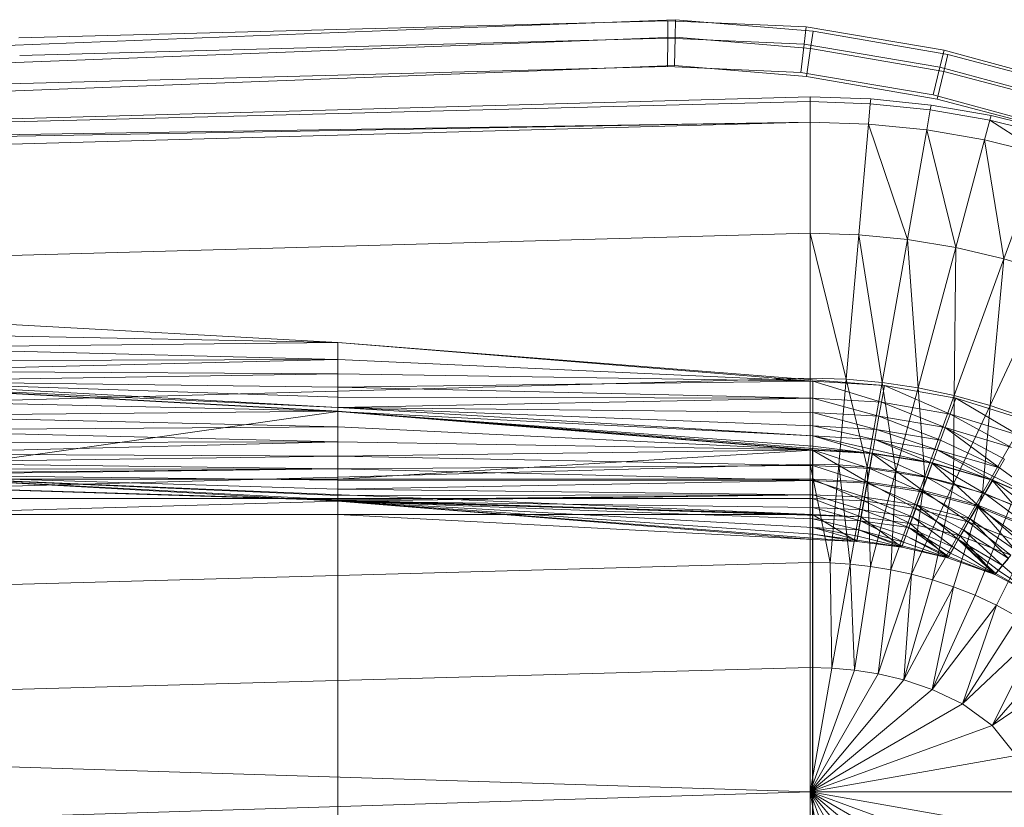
# Model space of a CAD drawing. Header units: metres. Extents: x 391.1 to 427.5, y 12.7 to 28.4.
# Tile 215 of 222: x 412.967 to 413.205, y 22.992 to 23.182. Entities that reach past the tile are written whole.
import ezdxf

# ---------------------------------------------------------------- set-up
doc = ezdxf.new("R2010")
doc.units = ezdxf.units.M
doc.layers.add('A-DETL-____-MBND', color=7, linetype='Continuous', lineweight=18)

# ---------------------------------------------------------------- blocks, each defined once
blk = doc.blocks.new('Family - Inodor PS-1-153609-01_ENLLUMENAT_PS1')
at = {"layer": 'A-DETL-____-MBND', "color": 253, "true_color": 0xaaaaaa}
for p, q in [((0.47654, 0.3894), (0.31954, 0.38526)), ((0.47654, 0.3894), (0.31954, 0.38526)), ((0.41325, 0.38718), (0.47842, 0.38966)), ((0.41325, 0.38718), (0.47842, 0.38966)), ((0.47654, 0.3894), (0.4765, 0.38517)), ((0.4765, 0.38517), (0.47654, 0.3894)), ((0.51003, 0.38794), (0.47654, 0.3894)), ((0.51003, 0.38794), (0.47654, 0.3894)), ((0.47842, 0.38966), (0.47831, 0.38543)), ((0.47831, 0.38543), (0.47842, 0.38966)), ((0.47842, 0.38966), (0.51167, 0.38688)), ((0.47842, 0.38966), (0.51167, 0.38688)), ((0.28674, 0.38227), (0.41325, 0.38718)), ((0.28674, 0.38227), (0.41325, 0.38718)), ((0.51003, 0.38794), (0.50954, 0.38373)), ((0.50954, 0.38373), (0.51003, 0.38794)), ((0.54336, 0.38232), (0.51003, 0.38794)), ((0.54336, 0.38232), (0.51003, 0.38794)), ((0.51167, 0.38688), (0.51107, 0.38269)), ((0.51107, 0.38269), (0.51167, 0.38688)), ((0.51167, 0.38688), (0.5443, 0.38126)), ((0.51167, 0.38688), (0.5443, 0.38126)), ((0.4765, 0.38517), (0.31971, 0.38104)), ((0.4765, 0.38517), (0.31971, 0.38104)), ((0.41343, 0.38296), (0.47831, 0.38543)), ((0.41343, 0.38296), (0.47831, 0.38543)), ((0.4765, 0.38517), (0.47644, 0.37833)), ((0.47644, 0.37833), (0.4765, 0.38517)), ((0.50954, 0.38373), (0.4765, 0.38517)), ((0.50954, 0.38373), (0.4765, 0.38517)), ((0.47831, 0.38543), (0.47814, 0.37858)), ((0.47814, 0.37858), (0.47831, 0.38543)), ((0.47831, 0.38543), (0.51107, 0.38269)), ((0.47831, 0.38543), (0.51107, 0.38269)), ((0.50954, 0.38373), (0.50874, 0.37692)), ((0.50874, 0.37692), (0.50954, 0.38373)), ((0.54235, 0.3782), (0.50954, 0.38373)), ((0.54235, 0.3782), (0.50954, 0.38373)), ((0.28693, 0.37805), (0.41343, 0.38296)), ((0.28693, 0.37805), (0.41343, 0.38296)), ((0.51107, 0.38269), (0.51011, 0.3759)), ((0.51011, 0.3759), (0.51107, 0.38269)), ((0.51107, 0.38269), (0.5433, 0.37714)), ((0.51107, 0.38269), (0.5433, 0.37714)), ((0.54336, 0.38232), (0.54235, 0.3782)), ((0.54235, 0.3782), (0.54336, 0.38232)), ((0.5443, 0.38126), (0.5433, 0.37714)), ((0.5433, 0.37714), (0.5443, 0.38126)), ((0.57561, 0.37352), (0.54336, 0.38232)), ((0.57561, 0.37352), (0.54336, 0.38232)), ((0.5443, 0.38126), (0.57625, 0.37282)), ((0.5443, 0.38126), (0.57625, 0.37282)), ((0.47644, 0.37833), (0.31998, 0.3742)), ((0.47644, 0.37833), (0.31998, 0.3742)), ((0.47814, 0.37858), (0.41372, 0.37612)), ((0.41372, 0.37612), (0.47814, 0.37858)), ((0.47814, 0.37858), (0.41372, 0.37612)), ((0.47814, 0.37858), (0.41372, 0.37612)), ((0.50874, 0.37692), (0.47644, 0.37833)), ((0.50874, 0.37692), (0.47644, 0.37833)), ((0.51011, 0.3759), (0.47814, 0.37858)), ((0.47814, 0.37858), (0.51011, 0.3759)), ((0.51011, 0.3759), (0.47814, 0.37858)), ((0.51011, 0.3759), (0.47814, 0.37858)), ((0.54073, 0.37152), (0.50874, 0.37692)), ((0.54073, 0.37152), (0.50874, 0.37692)), ((0.54235, 0.3782), (0.54073, 0.37152)), ((0.54073, 0.37152), (0.54235, 0.3782)), ((0.5433, 0.37714), (0.54169, 0.37046)), ((0.54169, 0.37046), (0.5433, 0.37714)), ((0.57421, 0.36951), (0.54235, 0.3782)), ((0.57421, 0.36951), (0.54235, 0.3782)), ((0.5433, 0.37714), (0.57486, 0.3688)), ((0.5433, 0.37714), (0.57486, 0.3688)), ((0.31998, 0.3742), (0.00056, 0.36709)), ((0.31998, 0.3742), (0.00056, 0.36709)), ((0.41372, 0.37612), (0.28722, 0.37121)), ((0.28722, 0.37121), (0.41372, 0.37612)), ((0.41372, 0.37612), (0.28722, 0.37121)), ((0.41372, 0.37612), (0.28722, 0.37121)), ((0.54169, 0.37046), (0.51011, 0.3759)), ((0.51011, 0.3759), (0.54169, 0.37046)), ((0.54169, 0.37046), (0.51011, 0.3759)), ((0.54169, 0.37046), (0.51011, 0.3759)), ((0.00127, 0.35697), (0.51095, 0.37104)), ((0.00127, 0.35697), (0.51095, 0.36986)), ((0.51095, 0.37104), (0.51095, 0.36986)), ((0.51095, 0.37104), (0.52561, 0.37054)), ((0.51095, 0.36986), (0.51095, 0.36491)), ((0.51095, 0.36986), (0.52551, 0.36936)), ((0.52508, 0.36443), (0.52551, 0.36936)), ((0.52551, 0.36936), (0.52561, 0.37054)), ((0.52551, 0.36936), (0.54002, 0.36787)), ((0.52561, 0.37054), (0.54023, 0.36904)), ((0.57194, 0.36301), (0.54073, 0.37152)), ((0.57194, 0.36301), (0.54073, 0.37152)), ((0.57262, 0.3623), (0.54169, 0.37046)), ((0.54169, 0.37046), (0.57262, 0.3623)), ((0.57262, 0.3623), (0.54169, 0.37046)), ((0.57262, 0.3623), (0.54169, 0.37046)), ((0.53917, 0.363), (0.54002, 0.36787)), ((0.54002, 0.36787), (0.54023, 0.36904)), ((0.54002, 0.36787), (0.55446, 0.36537)), ((0.54023, 0.36904), (0.55477, 0.36651)), ((0.00127, 0.35083), (0.51095, 0.36491)), ((0.00127, 0.35578), (0.51095, 0.36491)), ((0.00127, 0.35697), (0.51095, 0.36491)), ((0.51095, 0.33803), (0.51095, 0.36491)), ((0.51095, 0.36491), (0.52508, 0.36443)), ((0.55318, 0.36059), (0.55446, 0.36537)), ((0.55446, 0.36537), (0.55477, 0.36651)), ((0.55446, 0.36537), (0.56708, 0.35719)), ((0.55446, 0.36537), (0.56877, 0.36184)), ((0.55477, 0.36651), (0.56917, 0.36296)), ((0.52273, 0.33765), (0.52508, 0.36443)), ((0.52508, 0.36443), (0.53449, 0.3365)), ((0.52508, 0.36443), (0.53917, 0.363)), ((0.53449, 0.3365), (0.53917, 0.363)), ((0.53917, 0.363), (0.54621, 0.33458)), ((0.53917, 0.363), (0.55318, 0.36059)), ((0.54621, 0.33458), (0.55318, 0.36059)), ((0.55318, 0.36059), (0.55786, 0.33187)), ((0.55318, 0.36059), (0.56708, 0.35719)), ((0.55786, 0.33187), (0.56708, 0.35719)), ((0.00127, 0.32395), (0.51095, 0.33803)), ((0.51095, 0.33803), (0.51968, 0.30274)), ((0.51095, 0.30299), (0.51095, 0.33803)), ((0.51095, 0.33803), (0.52273, 0.33765)), ((0.51968, 0.30274), (0.52273, 0.33765)), ((0.52273, 0.33765), (0.5284, 0.30196)), ((0.52273, 0.33765), (0.53449, 0.3365)), ((0.5284, 0.30196), (0.53449, 0.3365)), ((0.53449, 0.3365), (0.53712, 0.30067)), ((0.53449, 0.3365), (0.54621, 0.33458)), ((0.53712, 0.30067), (0.54621, 0.33458)), ((0.54621, 0.33458), (0.54583, 0.29882)), ((0.54621, 0.33458), (0.55786, 0.33187)), ((0.54583, 0.29882), (0.55786, 0.33187)), ((0.55786, 0.33187), (0.55451, 0.29641)), ((0.55786, 0.33187), (0.5694, 0.32833)), ((0.55451, 0.29641), (0.5694, 0.32833)), ((0.39671, 0.3116), (0.28181, 0.31794)), ((0.28181, 0.31384), (0.39671, 0.3116)), ((0.39671, 0.3116), (0.28181, 0.31384)), ((0.28181, 0.31043), (0.39671, 0.3116)), ((0.28181, 0.31043), (0.39671, 0.3116)), ((0.28181, 0.31043), (0.3967, 0.3075)), ((0.3967, 0.3075), (0.28181, 0.31043)), ((0.3967, 0.3075), (0.39671, 0.3116)), ((0.3967, 0.3075), (0.39671, 0.3116)), ((0.52893, 0.30124), (0.39671, 0.3116)), ((0.5116, 0.30225), (0.39671, 0.3116)), ((0.5116, 0.30225), (0.39671, 0.3116)), ((0.28181, 0.30471), (0.3967, 0.3075)), ((0.28181, 0.30471), (0.3967, 0.3075)), ((0.28181, 0.30715), (0.3967, 0.3075)), ((0.28181, 0.30715), (0.3967, 0.3075)), ((0.5116, 0.30225), (0.3967, 0.3075)), ((0.3967, 0.30408), (0.3967, 0.3075)), ((0.5116, 0.30225), (0.3967, 0.3075)), ((0.3967, 0.30408), (0.3967, 0.3075)), ((0.00127, 0.28891), (0.51095, 0.30299)), ((0.28181, 0.30471), (0.3967, 0.30408)), ((0.3967, 0.30408), (0.28181, 0.30471)), ((0.28181, 0.30226), (0.3967, 0.30408)), ((0.28181, 0.30226), (0.3967, 0.30408)), ((0.3967, 0.3008), (0.3967, 0.30408)), ((0.3967, 0.30408), (0.5116, 0.30225)), ((0.3967, 0.3008), (0.3967, 0.30408)), ((0.5116, 0.30225), (0.3967, 0.30408)), ((0.51095, 0.28224), (0.51095, 0.30299)), ((0.51095, 0.30299), (0.51968, 0.30274)), ((0.51787, 0.28205), (0.51968, 0.30274)), ((0.51968, 0.30274), (0.52479, 0.28149)), ((0.51968, 0.30274), (0.5284, 0.30196)), ((0.28175, 0.30126), (0.39665, 0.29491)), ((0.39665, 0.29491), (0.28175, 0.30126)), ((0.28175, 0.30126), (0.3967, 0.29591)), ((0.3967, 0.29591), (0.28175, 0.30126)), ((0.39665, 0.29501), (0.28176, 0.30135)), ((0.3967, 0.29591), (0.28181, 0.30226)), ((0.28181, 0.30226), (0.3967, 0.29837)), ((0.3967, 0.29591), (0.28181, 0.30226)), ((0.3967, 0.29837), (0.28181, 0.30226)), ((0.28181, 0.30226), (0.3967, 0.3008)), ((0.3967, 0.3008), (0.28181, 0.30226)), ((0.3967, 0.3008), (0.5116, 0.30225)), ((0.3967, 0.3008), (0.5116, 0.30225)), ((0.5116, 0.29816), (0.3967, 0.3008)), ((0.3967, 0.29837), (0.3967, 0.3008)), ((0.5116, 0.29816), (0.3967, 0.3008)), ((0.3967, 0.29837), (0.3967, 0.3008)), ((0.52821, 0.2972), (0.5116, 0.30225)), ((0.5116, 0.29816), (0.5116, 0.30225)), ((0.52821, 0.2972), (0.5116, 0.30225)), ((0.5116, 0.30225), (0.52893, 0.30124)), ((0.5116, 0.29816), (0.5116, 0.30225)), ((0.52893, 0.30124), (0.5116, 0.30225)), ((0.52479, 0.28149), (0.5284, 0.30196)), ((0.52821, 0.2972), (0.52893, 0.30124)), ((0.52821, 0.2972), (0.52893, 0.30124)), ((0.5284, 0.30196), (0.53173, 0.28055)), ((0.5284, 0.30196), (0.53712, 0.30067)), ((0.54482, 0.29428), (0.52893, 0.30124)), ((0.54482, 0.29428), (0.52893, 0.30124)), ((0.52893, 0.30124), (0.54623, 0.29813)), ((0.53173, 0.28055), (0.53712, 0.30067)), ((0.53712, 0.30067), (0.53869, 0.27921)), ((0.53712, 0.30067), (0.54583, 0.29882)), ((0.3967, 0.29591), (0.3967, 0.29837)), ((0.3967, 0.29837), (0.5116, 0.29816)), ((0.3967, 0.29591), (0.3967, 0.29837)), ((0.5116, 0.29816), (0.3967, 0.29837)), ((0.3967, 0.29591), (0.5116, 0.29816)), ((0.3967, 0.29591), (0.5116, 0.29816)), ((0.52762, 0.29384), (0.5116, 0.29816)), ((0.5116, 0.29474), (0.5116, 0.29816)), ((0.52762, 0.29384), (0.5116, 0.29816)), ((0.5116, 0.29816), (0.52821, 0.2972)), ((0.5116, 0.29474), (0.5116, 0.29816)), ((0.52821, 0.2972), (0.5116, 0.29816)), ((0.53869, 0.27921), (0.54583, 0.29882)), ((0.54482, 0.29428), (0.54623, 0.29813)), ((0.54482, 0.29428), (0.54623, 0.29813)), ((0.54583, 0.29882), (0.54567, 0.27744)), ((0.54583, 0.29882), (0.55451, 0.29641)), ((0.56138, 0.2892), (0.54623, 0.29813)), ((0.54623, 0.29813), (0.56343, 0.29275)), ((0.56138, 0.2892), (0.54623, 0.29813)), ((0.28176, 0.29758), (0.39665, 0.29501)), ((0.39665, 0.29501), (0.28176, 0.29758)), ((0.39665, 0.29491), (0.3967, 0.29591)), ((0.39665, 0.29491), (0.3967, 0.29591)), ((0.5116, 0.28902), (0.3967, 0.29591)), ((0.3967, 0.29591), (0.5116, 0.29146)), ((0.5116, 0.28902), (0.3967, 0.29591)), ((0.5116, 0.29146), (0.3967, 0.29591)), ((0.3967, 0.29591), (0.5116, 0.29474)), ((0.5116, 0.29474), (0.3967, 0.29591)), ((0.52762, 0.29384), (0.52821, 0.2972)), ((0.52762, 0.29384), (0.52821, 0.2972)), ((0.54366, 0.29107), (0.52821, 0.2972)), ((0.54366, 0.29107), (0.52821, 0.2972)), ((0.52821, 0.2972), (0.54482, 0.29428)), ((0.54482, 0.29428), (0.52821, 0.2972)), ((0.54567, 0.27744), (0.55451, 0.29641)), ((0.55451, 0.29641), (0.55265, 0.27521)), ((0.55451, 0.29641), (0.56314, 0.29339)), ((0.28176, 0.29392), (0.39665, 0.29501)), ((0.28176, 0.29392), (0.39665, 0.29501)), ((0.28176, 0.27859), (0.39665, 0.29491)), ((0.28176, 0.27859), (0.39665, 0.29491)), ((0.28176, 0.29392), (0.39665, 0.29124)), ((0.39665, 0.29124), (0.28176, 0.29392)), ((0.52605, 0.2849), (0.39665, 0.29501)), ((0.5116, 0.28567), (0.39665, 0.29501)), ((0.5116, 0.28567), (0.39665, 0.29501)), ((0.39665, 0.29124), (0.39665, 0.29501)), ((0.39665, 0.29124), (0.39665, 0.29501)), ((0.39665, 0.29491), (0.39665, 0.27859)), ((0.39665, 0.27859), (0.39665, 0.29491)), ((0.39665, 0.29491), (0.51154, 0.28557)), ((0.51154, 0.28557), (0.39665, 0.29491)), ((0.39665, 0.29491), (0.5116, 0.28657)), ((0.5116, 0.28657), (0.39665, 0.29491)), ((0.39665, 0.29491), (0.5116, 0.28902)), ((0.5116, 0.28902), (0.39665, 0.29491)), ((0.52705, 0.29061), (0.5116, 0.29474)), ((0.5116, 0.29146), (0.5116, 0.29474)), ((0.52705, 0.29061), (0.5116, 0.29474)), ((0.5116, 0.29474), (0.52762, 0.29384)), ((0.5116, 0.29146), (0.5116, 0.29474)), ((0.52762, 0.29384), (0.5116, 0.29474)), ((0.52705, 0.29061), (0.52762, 0.29384)), ((0.52705, 0.29061), (0.52762, 0.29384)), ((0.54253, 0.28798), (0.52762, 0.29384)), ((0.54253, 0.28798), (0.52762, 0.29384)), ((0.52762, 0.29384), (0.54366, 0.29107)), ((0.54366, 0.29107), (0.52762, 0.29384)), ((0.54366, 0.29107), (0.54482, 0.29428)), ((0.54366, 0.29107), (0.54482, 0.29428)), ((0.55967, 0.28624), (0.54482, 0.29428)), ((0.54482, 0.29428), (0.56138, 0.2892)), ((0.55967, 0.28624), (0.54482, 0.29428)), ((0.56138, 0.2892), (0.54482, 0.29428)), ((0.55265, 0.27521), (0.56314, 0.29339)), ((0.28176, 0.29049), (0.39665, 0.29124)), ((0.28176, 0.29049), (0.39665, 0.29124)), ((0.5116, 0.28567), (0.39665, 0.29124)), ((0.39665, 0.28758), (0.39665, 0.29124)), ((0.5116, 0.28567), (0.39665, 0.29124)), ((0.39665, 0.28758), (0.39665, 0.29124)), ((0.52662, 0.28821), (0.5116, 0.29146)), ((0.5116, 0.28902), (0.5116, 0.29146)), ((0.52662, 0.28821), (0.5116, 0.29146)), ((0.5116, 0.29146), (0.52705, 0.29061)), ((0.5116, 0.28902), (0.5116, 0.29146)), ((0.52705, 0.29061), (0.5116, 0.29146)), ((0.54253, 0.28798), (0.54366, 0.29107)), ((0.54253, 0.28798), (0.54366, 0.29107)), ((0.55681, 0.28129), (0.54366, 0.29107)), ((0.54366, 0.29107), (0.55803, 0.2834)), ((0.55681, 0.28129), (0.54366, 0.29107)), ((0.55803, 0.2834), (0.54366, 0.29107)), ((0.54366, 0.29107), (0.55967, 0.28624)), ((0.55967, 0.28624), (0.54366, 0.29107)), ((0.28176, 0.29049), (0.39665, 0.28758)), ((0.39665, 0.28758), (0.28176, 0.29049)), ((0.52597, 0.28482), (0.5116, 0.28902)), ((0.5116, 0.28902), (0.5262, 0.28579)), ((0.52597, 0.28482), (0.5116, 0.28902)), ((0.5116, 0.28657), (0.5116, 0.28902)), ((0.5262, 0.28579), (0.5116, 0.28902)), ((0.5116, 0.28902), (0.52662, 0.28821)), ((0.5116, 0.28657), (0.5116, 0.28902)), ((0.52662, 0.28821), (0.5116, 0.28902)), ((0.52662, 0.28821), (0.52705, 0.29061)), ((0.52662, 0.28821), (0.52705, 0.29061)), ((0.5417, 0.28569), (0.52705, 0.29061)), ((0.52705, 0.29061), (0.54253, 0.28798)), ((0.5417, 0.28569), (0.52705, 0.29061)), ((0.54253, 0.28798), (0.52705, 0.29061)), ((0.28176, 0.28471), (0.39665, 0.28758)), ((0.28176, 0.28471), (0.39665, 0.28758)), ((0.28176, 0.28739), (0.39665, 0.28758)), ((0.28176, 0.28739), (0.39665, 0.28758)), ((0.39665, 0.28415), (0.39665, 0.28758)), ((0.39665, 0.28415), (0.39665, 0.28758)), ((0.39665, 0.28758), (0.5116, 0.28567)), ((0.5116, 0.28567), (0.39665, 0.28758)), ((0.51154, 0.28557), (0.5116, 0.28657)), ((0.51154, 0.28557), (0.5116, 0.28657)), ((0.52597, 0.28482), (0.5116, 0.28657)), ((0.52597, 0.28482), (0.5116, 0.28657)), ((0.5262, 0.28579), (0.52662, 0.28821)), ((0.5262, 0.28579), (0.52662, 0.28821)), ((0.54047, 0.28247), (0.52662, 0.28821)), ((0.52662, 0.28821), (0.54086, 0.28339)), ((0.54047, 0.28247), (0.52662, 0.28821)), ((0.54086, 0.28339), (0.52662, 0.28821)), ((0.52662, 0.28821), (0.5417, 0.28569)), ((0.5417, 0.28569), (0.52662, 0.28821)), ((0.5417, 0.28569), (0.54253, 0.28798)), ((0.5417, 0.28569), (0.54253, 0.28798)), ((0.55681, 0.28129), (0.54253, 0.28798)), ((0.55681, 0.28129), (0.54253, 0.28798)), ((0.00127, 0.28568), (0.52327, 0.26951)), ((0.52327, 0.26951), (0.00187, 0.28565)), ((0.51154, 0.27003), (0.00187, 0.28565)), ((0.52327, 0.26951), (0.00187, 0.28565)), ((0.51154, 0.27003), (0.00187, 0.28565)), ((0.28176, 0.28471), (0.39665, 0.28415)), ((0.39665, 0.28415), (0.28176, 0.28471)), ((0.28176, 0.28254), (0.39665, 0.28415)), ((0.28176, 0.28254), (0.39665, 0.28415)), ((0.39665, 0.28415), (0.5116, 0.28567)), ((0.39665, 0.28415), (0.5116, 0.28567)), ((0.39665, 0.27859), (0.51154, 0.28557)), ((0.39665, 0.27859), (0.51154, 0.28557)), ((0.39665, 0.28105), (0.39665, 0.28415)), ((0.39665, 0.28415), (0.5116, 0.28189)), ((0.39665, 0.28105), (0.39665, 0.28415)), ((0.5116, 0.28189), (0.39665, 0.28415)), ((0.52476, 0.27794), (0.51154, 0.28557)), ((0.51154, 0.27859), (0.51154, 0.28557)), ((0.52476, 0.27794), (0.51154, 0.28557)), ((0.51154, 0.28557), (0.52597, 0.28482)), ((0.51154, 0.28557), (0.51154, 0.27859)), ((0.52597, 0.28482), (0.51154, 0.28557)), ((0.52539, 0.28118), (0.5116, 0.28567)), ((0.5116, 0.28189), (0.5116, 0.28567)), ((0.52539, 0.28118), (0.5116, 0.28567)), ((0.5116, 0.28567), (0.52605, 0.2849)), ((0.5116, 0.28189), (0.5116, 0.28567)), ((0.52605, 0.2849), (0.5116, 0.28567)), ((0.52476, 0.27794), (0.52597, 0.28482)), ((0.52476, 0.27794), (0.52597, 0.28482)), ((0.52539, 0.28118), (0.52605, 0.2849)), ((0.52539, 0.28118), (0.52605, 0.2849)), ((0.52597, 0.28482), (0.5262, 0.28579)), ((0.52597, 0.28482), (0.5262, 0.28579)), ((0.53808, 0.27591), (0.52597, 0.28482)), ((0.53808, 0.27591), (0.52597, 0.28482)), ((0.52597, 0.28482), (0.54047, 0.28247)), ((0.54047, 0.28247), (0.52597, 0.28482)), ((0.53927, 0.27899), (0.52605, 0.2849)), ((0.53927, 0.27899), (0.52605, 0.2849)), ((0.52605, 0.2849), (0.54056, 0.28254)), ((0.54047, 0.28247), (0.5262, 0.28579)), ((0.54047, 0.28247), (0.5262, 0.28579)), ((0.54086, 0.28339), (0.5417, 0.28569)), ((0.54086, 0.28339), (0.5417, 0.28569)), ((0.55504, 0.27833), (0.5417, 0.28569)), ((0.5417, 0.28569), (0.55558, 0.27917)), ((0.55504, 0.27833), (0.5417, 0.28569)), ((0.55558, 0.27917), (0.5417, 0.28569)), ((0.5417, 0.28569), (0.55681, 0.28129)), ((0.55681, 0.28129), (0.5417, 0.28569)), ((0.00127, 0.26816), (0.51095, 0.28224)), ((0.28176, 0.28254), (0.39665, 0.28105)), ((0.39665, 0.28105), (0.28176, 0.28254)), ((0.39665, 0.28105), (0.5116, 0.28189)), ((0.39665, 0.28105), (0.5116, 0.28189)), ((0.51095, 0.28224), (0.5158, 0.25836)), ((0.51095, 0.25847), (0.51095, 0.28224)), ((0.51095, 0.28224), (0.51787, 0.28205)), ((0.52475, 0.27758), (0.5116, 0.28189)), ((0.5116, 0.27824), (0.5116, 0.28189)), ((0.52475, 0.27758), (0.5116, 0.28189)), ((0.5116, 0.28189), (0.52539, 0.28118)), ((0.5116, 0.27824), (0.5116, 0.28189)), ((0.52539, 0.28118), (0.5116, 0.28189)), ((0.5158, 0.25836), (0.51787, 0.28205)), ((0.51787, 0.28205), (0.52066, 0.25803)), ((0.51787, 0.28205), (0.52479, 0.28149)), ((0.52066, 0.25803), (0.52479, 0.28149)), ((0.52475, 0.27758), (0.52539, 0.28118)), ((0.52475, 0.27758), (0.52539, 0.28118)), ((0.52479, 0.28149), (0.52555, 0.25747)), ((0.52479, 0.28149), (0.53173, 0.28055)), ((0.53802, 0.27556), (0.52539, 0.28118)), ((0.53802, 0.27556), (0.52539, 0.28118)), ((0.52539, 0.28118), (0.53927, 0.27899)), ((0.53927, 0.27899), (0.52539, 0.28118)), ((0.53808, 0.27591), (0.54047, 0.28247)), ((0.53808, 0.27591), (0.54047, 0.28247)), ((0.53927, 0.27899), (0.54056, 0.28254)), ((0.53927, 0.27899), (0.54056, 0.28254)), ((0.54047, 0.28247), (0.54086, 0.28339)), ((0.54047, 0.28247), (0.54086, 0.28339)), ((0.55155, 0.27228), (0.54047, 0.28247)), ((0.55155, 0.27228), (0.54047, 0.28247)), ((0.54047, 0.28247), (0.55504, 0.27833)), ((0.55504, 0.27833), (0.54047, 0.28247)), ((0.55325, 0.27512), (0.54056, 0.28254)), ((0.54056, 0.28254), (0.55513, 0.27838)), ((0.55325, 0.27512), (0.54056, 0.28254)), ((0.55504, 0.27833), (0.54086, 0.28339)), ((0.55504, 0.27833), (0.54086, 0.28339)), ((0.55558, 0.27917), (0.55681, 0.28129)), ((0.55558, 0.27917), (0.55681, 0.28129)), ((0.55681, 0.28129), (0.55803, 0.2834)), ((0.55681, 0.28129), (0.55803, 0.2834)), ((0.56951, 0.27209), (0.55681, 0.28129)), ((0.56951, 0.27209), (0.55681, 0.28129)), ((0.28176, 0.27965), (0.39665, 0.28105)), ((0.28176, 0.27965), (0.39665, 0.28105)), ((0.28176, 0.27996), (0.39665, 0.28105)), ((0.28176, 0.27996), (0.39665, 0.28105)), ((0.28176, 0.28094), (0.39665, 0.28105)), ((0.28176, 0.28094), (0.39665, 0.28105)), ((0.28176, 0.27965), (0.39665, 0.2733)), ((0.51154, 0.27003), (0.28176, 0.27965)), ((0.39665, 0.2733), (0.28176, 0.27965)), ((0.51154, 0.27003), (0.28176, 0.27965)), ((0.28176, 0.27965), (0.39665, 0.2733)), ((0.39665, 0.2733), (0.28176, 0.27965)), ((0.28176, 0.27965), (0.39665, 0.27362)), ((0.39665, 0.27362), (0.28176, 0.27965)), ((0.28176, 0.27965), (0.39665, 0.2746)), ((0.39665, 0.2746), (0.28176, 0.27965)), ((0.28176, 0.27965), (0.39665, 0.2762)), ((0.39665, 0.2762), (0.28176, 0.27965)), ((0.28176, 0.27965), (0.39665, 0.27837)), ((0.39665, 0.27837), (0.28176, 0.27965)), ((0.5116, 0.27824), (0.39665, 0.28105)), ((0.39665, 0.27837), (0.39665, 0.28105)), ((0.5116, 0.27824), (0.39665, 0.28105)), ((0.39665, 0.27837), (0.39665, 0.28105)), ((0.52555, 0.25747), (0.53173, 0.28055)), ((0.53173, 0.28055), (0.53049, 0.25668)), ((0.53049, 0.25668), (0.53869, 0.27921)), ((0.53173, 0.28055), (0.53869, 0.27921)), ((0.53869, 0.27921), (0.53549, 0.25562)), ((0.53802, 0.27556), (0.53927, 0.27899)), ((0.53802, 0.27556), (0.53927, 0.27899)), ((0.53869, 0.27921), (0.54567, 0.27744)), ((0.55142, 0.27195), (0.53927, 0.27899)), ((0.53927, 0.27899), (0.55325, 0.27512)), ((0.55142, 0.27195), (0.53927, 0.27899)), ((0.55325, 0.27512), (0.53927, 0.27899)), ((0.55504, 0.27833), (0.55558, 0.27917)), ((0.55504, 0.27833), (0.55558, 0.27917)), ((0.56951, 0.27209), (0.55558, 0.27917)), ((0.56951, 0.27209), (0.55558, 0.27917)), ((0.28176, 0.27859), (0.39665, 0.27859)), ((0.28176, 0.27859), (0.39665, 0.27859)), ((0.39665, 0.27392), (0.39665, 0.27859)), ((0.39665, 0.27392), (0.39665, 0.27859)), ((0.39665, 0.27859), (0.51154, 0.27859)), ((0.39665, 0.27859), (0.51154, 0.27859)), ((0.39665, 0.2762), (0.39665, 0.27837)), ((0.39665, 0.27837), (0.5116, 0.27824)), ((0.39665, 0.2762), (0.39665, 0.27837)), ((0.5116, 0.27824), (0.39665, 0.27837)), ((0.39665, 0.2762), (0.5116, 0.27824)), ((0.39665, 0.2762), (0.5116, 0.27824)), ((0.52395, 0.27334), (0.51154, 0.27859)), ((0.51154, 0.27392), (0.51154, 0.27859)), ((0.52395, 0.27334), (0.51154, 0.27859)), ((0.51154, 0.27859), (0.52476, 0.27794)), ((0.51154, 0.27392), (0.51154, 0.27859)), ((0.52476, 0.27794), (0.51154, 0.27859)), ((0.52416, 0.2742), (0.5116, 0.27824)), ((0.5116, 0.27481), (0.5116, 0.27824)), ((0.52416, 0.2742), (0.5116, 0.27824)), ((0.5116, 0.27824), (0.52475, 0.27758)), ((0.5116, 0.27481), (0.5116, 0.27824)), ((0.52475, 0.27758), (0.5116, 0.27824)), ((0.52395, 0.27334), (0.52476, 0.27794)), ((0.52395, 0.27334), (0.52476, 0.27794)), ((0.52416, 0.2742), (0.52475, 0.27758)), ((0.52416, 0.2742), (0.52475, 0.27758)), ((0.53684, 0.27233), (0.52475, 0.27758)), ((0.53684, 0.27233), (0.52475, 0.27758)), ((0.52475, 0.27758), (0.53802, 0.27556)), ((0.53802, 0.27556), (0.52475, 0.27758)), ((0.53648, 0.27152), (0.52476, 0.27794)), ((0.53648, 0.27152), (0.52476, 0.27794)), ((0.52476, 0.27794), (0.53808, 0.27591)), ((0.53808, 0.27591), (0.52476, 0.27794)), ((0.53549, 0.25562), (0.54567, 0.27744)), ((0.54567, 0.27744), (0.54056, 0.25427)), ((0.54567, 0.27744), (0.55265, 0.27521)), ((0.55155, 0.27228), (0.55504, 0.27833)), ((0.55155, 0.27228), (0.55504, 0.27833)), ((0.55325, 0.27512), (0.55513, 0.27838)), ((0.55325, 0.27512), (0.55513, 0.27838)), ((0.56503, 0.26675), (0.55504, 0.27833)), ((0.55504, 0.27833), (0.56951, 0.27209)), ((0.56503, 0.26675), (0.55504, 0.27833)), ((0.56951, 0.27209), (0.55504, 0.27833)), ((0.5672, 0.26924), (0.55513, 0.27838)), ((0.55513, 0.27838), (0.56962, 0.27213)), ((0.5672, 0.26924), (0.55513, 0.27838)), ((0.39665, 0.2746), (0.39665, 0.2762)), ((0.39665, 0.2762), (0.5116, 0.27481)), ((0.39665, 0.2746), (0.39665, 0.2762)), ((0.5116, 0.27481), (0.39665, 0.2762)), ((0.39665, 0.2733), (0.5116, 0.27481)), ((0.39665, 0.2733), (0.5116, 0.27481)), ((0.39665, 0.27362), (0.5116, 0.27481)), ((0.39665, 0.27362), (0.5116, 0.27481)), ((0.39665, 0.2746), (0.5116, 0.27481)), ((0.39665, 0.2746), (0.5116, 0.27481)), ((0.39665, 0.27362), (0.39665, 0.2746)), ((0.39665, 0.27362), (0.39665, 0.2746)), ((0.52362, 0.27115), (0.5116, 0.27481)), ((0.5116, 0.2717), (0.5116, 0.27481)), ((0.52362, 0.27115), (0.5116, 0.27481)), ((0.5116, 0.27481), (0.52416, 0.2742)), ((0.5116, 0.2717), (0.5116, 0.27481)), ((0.52416, 0.2742), (0.5116, 0.27481)), ((0.52362, 0.27115), (0.52416, 0.2742)), ((0.52362, 0.27115), (0.52416, 0.2742)), ((0.53578, 0.26942), (0.52416, 0.2742)), ((0.53578, 0.26942), (0.52416, 0.2742)), ((0.52416, 0.2742), (0.53684, 0.27233)), ((0.53684, 0.27233), (0.52416, 0.2742)), ((0.53648, 0.27152), (0.53808, 0.27591)), ((0.53648, 0.27152), (0.53808, 0.27591)), ((0.53684, 0.27233), (0.53802, 0.27556)), ((0.53684, 0.27233), (0.53802, 0.27556)), ((0.5497, 0.26898), (0.53802, 0.27556)), ((0.53802, 0.27556), (0.55142, 0.27195)), ((0.5497, 0.26898), (0.53802, 0.27556)), ((0.55142, 0.27195), (0.53802, 0.27556)), ((0.54921, 0.26824), (0.53808, 0.27591)), ((0.54921, 0.26824), (0.53808, 0.27591)), ((0.53808, 0.27591), (0.55155, 0.27228)), ((0.55155, 0.27228), (0.53808, 0.27591)), ((0.54056, 0.25427), (0.55265, 0.27521)), ((0.55265, 0.27521), (0.54568, 0.25259)), ((0.55142, 0.27195), (0.55325, 0.27512)), ((0.55142, 0.27195), (0.55325, 0.27512)), ((0.55265, 0.27521), (0.55962, 0.2725)), ((0.56484, 0.26644), (0.55325, 0.27512)), ((0.55325, 0.27512), (0.5672, 0.26924)), ((0.56484, 0.26644), (0.55325, 0.27512)), ((0.5672, 0.26924), (0.55325, 0.27512)), ((0.28176, 0.27392), (0.39665, 0.27392)), ((0.28176, 0.27392), (0.39665, 0.27392)), ((0.28176, 0.27003), (0.39665, 0.2733)), ((0.28176, 0.27003), (0.39665, 0.2733)), ((0.39665, 0.27003), (0.39665, 0.27392)), ((0.39665, 0.27003), (0.39665, 0.27392)), ((0.39665, 0.27392), (0.51154, 0.27392)), ((0.39665, 0.27392), (0.51154, 0.27392)), ((0.39665, 0.2733), (0.39665, 0.27362)), ((0.39665, 0.2733), (0.39665, 0.27362)), ((0.39665, 0.2733), (0.5116, 0.26396)), ((0.39665, 0.27003), (0.39665, 0.2733)), ((0.39665, 0.2733), (0.51154, 0.27003)), ((0.51154, 0.27003), (0.39665, 0.2733)), ((0.39665, 0.2733), (0.5116, 0.26396)), ((0.5116, 0.26396), (0.39665, 0.2733)), ((0.39665, 0.2733), (0.5116, 0.26428)), ((0.5116, 0.26428), (0.39665, 0.2733)), ((0.39665, 0.2733), (0.5116, 0.26526)), ((0.5116, 0.26526), (0.39665, 0.2733)), ((0.39665, 0.2733), (0.5116, 0.26686)), ((0.5116, 0.26686), (0.39665, 0.2733)), ((0.39665, 0.2733), (0.5116, 0.26903)), ((0.5116, 0.26903), (0.39665, 0.2733)), ((0.39665, 0.2733), (0.5116, 0.2717)), ((0.5116, 0.2717), (0.39665, 0.2733)), ((0.52327, 0.26951), (0.51154, 0.27392)), ((0.51154, 0.27003), (0.51154, 0.27392)), ((0.52327, 0.26951), (0.51154, 0.27392)), ((0.51154, 0.27392), (0.52395, 0.27334)), ((0.51154, 0.27003), (0.51154, 0.27392)), ((0.52395, 0.27334), (0.51154, 0.27392)), ((0.52316, 0.26851), (0.5116, 0.2717)), ((0.5116, 0.26903), (0.5116, 0.2717)), ((0.52316, 0.26851), (0.5116, 0.2717)), ((0.5116, 0.2717), (0.52362, 0.27115)), ((0.5116, 0.26903), (0.5116, 0.2717)), ((0.52362, 0.27115), (0.5116, 0.2717)), ((0.52327, 0.26951), (0.52395, 0.27334)), ((0.52327, 0.26951), (0.52395, 0.27334)), ((0.53515, 0.26786), (0.52395, 0.27334)), ((0.53515, 0.26786), (0.52395, 0.27334)), ((0.52395, 0.27334), (0.53648, 0.27152)), ((0.53648, 0.27152), (0.52395, 0.27334)), ((0.53578, 0.26942), (0.53684, 0.27233)), ((0.53578, 0.26942), (0.53684, 0.27233)), ((0.54681, 0.26397), (0.53684, 0.27233)), ((0.53684, 0.27233), (0.54815, 0.26629)), ((0.54681, 0.26397), (0.53684, 0.27233)), ((0.54815, 0.26629), (0.53684, 0.27233)), ((0.53684, 0.27233), (0.5497, 0.26898)), ((0.5497, 0.26898), (0.53684, 0.27233)), ((0.54921, 0.26824), (0.55155, 0.27228)), ((0.54921, 0.26824), (0.55155, 0.27228)), ((0.5497, 0.26898), (0.55142, 0.27195)), ((0.5497, 0.26898), (0.55142, 0.27195)), ((0.55962, 0.2725), (0.55086, 0.25056)), ((0.56065, 0.26143), (0.55142, 0.27195)), ((0.55142, 0.27195), (0.56264, 0.26381)), ((0.56065, 0.26143), (0.55142, 0.27195)), ((0.56264, 0.26381), (0.55142, 0.27195)), ((0.55142, 0.27195), (0.56484, 0.26644)), ((0.56484, 0.26644), (0.55142, 0.27195)), ((0.56202, 0.26317), (0.55155, 0.27228)), ((0.55155, 0.27228), (0.56503, 0.26675)), ((0.56202, 0.26317), (0.55155, 0.27228)), ((0.56503, 0.26675), (0.55155, 0.27228)), ((0.28176, 0.27003), (0.39665, 0.27003)), ((0.28176, 0.27003), (0.39665, 0.27003)), ((0.28176, 0.27003), (0.39665, 0.27003)), ((0.28176, 0.27003), (0.39665, 0.27003)), ((0.5116, 0.26396), (0.39665, 0.27003)), ((0.39665, 0.27003), (0.51154, 0.27003)), ((0.5116, 0.26396), (0.39665, 0.27003)), ((0.39665, 0.13594), (0.39665, 0.27003)), ((0.39665, 0.13594), (0.39665, 0.27003)), ((0.51154, 0.27003), (0.39665, 0.27003)), ((0.39665, 0.27003), (0.51154, 0.27003)), ((0.39665, 0.13594), (0.39665, 0.27003)), ((0.39665, 0.13594), (0.39665, 0.27003)), ((0.5116, 0.26396), (0.39665, 0.27003)), ((0.5116, 0.26396), (0.39665, 0.27003)), ((0.39665, 0.27003), (0.51154, 0.27003)), ((0.39665, 0.27003), (0.51154, 0.27003)), ((0.51154, 0.27003), (0.5116, 0.26396)), ((0.51154, 0.27003), (0.51154, 0.13594)), ((0.51154, 0.13594), (0.51154, 0.27003)), ((0.51154, 0.27003), (0.52327, 0.26951)), ((0.52327, 0.26951), (0.51154, 0.27003)), ((0.52228, 0.26352), (0.51154, 0.27003)), ((0.5116, 0.26396), (0.51154, 0.27003)), ((0.52228, 0.26352), (0.51154, 0.27003)), ((0.51154, 0.27003), (0.52327, 0.26951)), ((0.5116, 0.26396), (0.51154, 0.27003)), ((0.52327, 0.26951), (0.51154, 0.27003)), ((0.52228, 0.26352), (0.52327, 0.26951)), ((0.52228, 0.26352), (0.52327, 0.26951)), ((0.52316, 0.26851), (0.52362, 0.27115)), ((0.52316, 0.26851), (0.52362, 0.27115)), ((0.52327, 0.26951), (0.53515, 0.26786)), ((0.53515, 0.26786), (0.52327, 0.26951)), ((0.53313, 0.26214), (0.52327, 0.26951)), ((0.53313, 0.26214), (0.52327, 0.26951)), ((0.52327, 0.26951), (0.53515, 0.26786)), ((0.53487, 0.2669), (0.52362, 0.27115)), ((0.53487, 0.2669), (0.52362, 0.27115)), ((0.52362, 0.27115), (0.53578, 0.26942)), ((0.53578, 0.26942), (0.52362, 0.27115)), ((0.53487, 0.2669), (0.53578, 0.26942)), ((0.53487, 0.2669), (0.53578, 0.26942)), ((0.53515, 0.26786), (0.53648, 0.27152)), ((0.53515, 0.26786), (0.53648, 0.27152)), ((0.54573, 0.26209), (0.53578, 0.26942)), ((0.53578, 0.26942), (0.54681, 0.26397)), ((0.54573, 0.26209), (0.53578, 0.26942)), ((0.54681, 0.26397), (0.53578, 0.26942)), ((0.54726, 0.26487), (0.53648, 0.27152)), ((0.54726, 0.26487), (0.53648, 0.27152)), ((0.53648, 0.27152), (0.54921, 0.26824)), ((0.54921, 0.26824), (0.53648, 0.27152)), ((0.56654, 0.26924), (0.55607, 0.24811)), ((0.52278, 0.26637), (0.5116, 0.26903)), ((0.5116, 0.26686), (0.5116, 0.26903)), ((0.52278, 0.26637), (0.5116, 0.26903)), ((0.5116, 0.26903), (0.52316, 0.26851)), ((0.5116, 0.26686), (0.5116, 0.26903)), ((0.52316, 0.26851), (0.5116, 0.26903)), ((0.52233, 0.26383), (0.5116, 0.26686)), ((0.5116, 0.26686), (0.5225, 0.2648)), ((0.52233, 0.26383), (0.5116, 0.26686)), ((0.5116, 0.26526), (0.5116, 0.26686)), ((0.5225, 0.2648), (0.5116, 0.26686)), ((0.5116, 0.26686), (0.52278, 0.26637)), ((0.5116, 0.26526), (0.5116, 0.26686)), ((0.52278, 0.26637), (0.5116, 0.26686)), ((0.52278, 0.26637), (0.52316, 0.26851)), ((0.52278, 0.26637), (0.52316, 0.26851)), ((0.53358, 0.26336), (0.52316, 0.26851)), ((0.52316, 0.26851), (0.53412, 0.26486)), ((0.53358, 0.26336), (0.52316, 0.26851)), ((0.53412, 0.26486), (0.52316, 0.26851)), ((0.52316, 0.26851), (0.53487, 0.2669)), ((0.53487, 0.2669), (0.52316, 0.26851)), ((0.53313, 0.26214), (0.53515, 0.26786)), ((0.53313, 0.26214), (0.53515, 0.26786)), ((0.53412, 0.26486), (0.53487, 0.2669)), ((0.53412, 0.26486), (0.53487, 0.2669)), ((0.54444, 0.25986), (0.53487, 0.2669)), ((0.53487, 0.2669), (0.54493, 0.26071)), ((0.54444, 0.25986), (0.53487, 0.2669)), ((0.54493, 0.26071), (0.53487, 0.2669)), ((0.53487, 0.2669), (0.54573, 0.26209)), ((0.54573, 0.26209), (0.53487, 0.2669)), ((0.53515, 0.26786), (0.54726, 0.26487)), ((0.54726, 0.26487), (0.53515, 0.26786)), ((0.54428, 0.25959), (0.53515, 0.26786)), ((0.54428, 0.25959), (0.53515, 0.26786)), ((0.53515, 0.26786), (0.54726, 0.26487)), ((0.54726, 0.26487), (0.54921, 0.26824)), ((0.54726, 0.26487), (0.54921, 0.26824)), ((0.54815, 0.26629), (0.5497, 0.26898)), ((0.54815, 0.26629), (0.5497, 0.26898)), ((0.55952, 0.26018), (0.54921, 0.26824)), ((0.54921, 0.26824), (0.56202, 0.26317)), ((0.55952, 0.26018), (0.54921, 0.26824)), ((0.56202, 0.26317), (0.54921, 0.26824)), ((0.55892, 0.25938), (0.5497, 0.26898)), ((0.5497, 0.26898), (0.56065, 0.26143)), ((0.55892, 0.25938), (0.5497, 0.26898)), ((0.56065, 0.26143), (0.5497, 0.26898)), ((0.52228, 0.26352), (0.5116, 0.26526)), ((0.5116, 0.26526), (0.52233, 0.26383)), ((0.52228, 0.26352), (0.5116, 0.26526)), ((0.5116, 0.26428), (0.5116, 0.26526)), ((0.52233, 0.26383), (0.5116, 0.26526)), ((0.5116, 0.26428), (0.5116, 0.26526)), ((0.52233, 0.26383), (0.5225, 0.2648)), ((0.52233, 0.26383), (0.5225, 0.2648)), ((0.5225, 0.2648), (0.52278, 0.26637)), ((0.5225, 0.2648), (0.52278, 0.26637)), ((0.53313, 0.26214), (0.5225, 0.2648)), ((0.53313, 0.26214), (0.5225, 0.2648)), ((0.53313, 0.26214), (0.52278, 0.26637)), ((0.52278, 0.26637), (0.53324, 0.26244)), ((0.53313, 0.26214), (0.52278, 0.26637)), ((0.53324, 0.26244), (0.52278, 0.26637)), ((0.52278, 0.26637), (0.53358, 0.26336)), ((0.53358, 0.26336), (0.52278, 0.26637)), ((0.53358, 0.26336), (0.53412, 0.26486)), ((0.53358, 0.26336), (0.53412, 0.26486)), ((0.54428, 0.25959), (0.53412, 0.26486)), ((0.53412, 0.26486), (0.54444, 0.25986)), ((0.54428, 0.25959), (0.53412, 0.26486)), ((0.54444, 0.25986), (0.53412, 0.26486)), ((0.54428, 0.25959), (0.54726, 0.26487)), ((0.54428, 0.25959), (0.54726, 0.26487)), ((0.54681, 0.26397), (0.54815, 0.26629)), ((0.54681, 0.26397), (0.54815, 0.26629)), ((0.54726, 0.26487), (0.55952, 0.26018)), ((0.55952, 0.26018), (0.54726, 0.26487)), ((0.55567, 0.2555), (0.54726, 0.26487)), ((0.55567, 0.2555), (0.54726, 0.26487)), ((0.54726, 0.26487), (0.55952, 0.26018)), ((0.55753, 0.25772), (0.54815, 0.26629)), ((0.54815, 0.26629), (0.55892, 0.25938)), ((0.55753, 0.25772), (0.54815, 0.26629)), ((0.55892, 0.25938), (0.54815, 0.26629)), ((0.52228, 0.26352), (0.5116, 0.26428)), ((0.5116, 0.26396), (0.5116, 0.26428)), ((0.52228, 0.26352), (0.5116, 0.26428)), ((0.5116, 0.26396), (0.5116, 0.26428)), ((0.5116, 0.142), (0.5116, 0.26396)), ((0.5116, 0.142), (0.5116, 0.26396)), ((0.52228, 0.26352), (0.5116, 0.26396)), ((0.52228, 0.26352), (0.5116, 0.26396)), ((0.5116, 0.26396), (0.52228, 0.26352)), ((0.52228, 0.26352), (0.5116, 0.26396)), ((0.52228, 0.26352), (0.52233, 0.26383)), ((0.52228, 0.26352), (0.52233, 0.26383)), ((0.52228, 0.26352), (0.53313, 0.26214)), ((0.53313, 0.26214), (0.52228, 0.26352)), ((0.52228, 0.26352), (0.53313, 0.26214)), ((0.53313, 0.26214), (0.52228, 0.26352)), ((0.53313, 0.26214), (0.52233, 0.26383)), ((0.53313, 0.26214), (0.52233, 0.26383)), ((0.53313, 0.26214), (0.53324, 0.26244)), ((0.53313, 0.26214), (0.53324, 0.26244)), ((0.53313, 0.26214), (0.54428, 0.25959)), ((0.54428, 0.25959), (0.53313, 0.26214)), ((0.53313, 0.26214), (0.54428, 0.25959)), ((0.54428, 0.25959), (0.53313, 0.26214)), ((0.53324, 0.26244), (0.53358, 0.26336)), ((0.53324, 0.26244), (0.53358, 0.26336)), ((0.54428, 0.25959), (0.53324, 0.26244)), ((0.54428, 0.25959), (0.53324, 0.26244)), ((0.54428, 0.25959), (0.53358, 0.26336)), ((0.54428, 0.25959), (0.53358, 0.26336)), ((0.54493, 0.26071), (0.54573, 0.26209)), ((0.54493, 0.26071), (0.54573, 0.26209)), ((0.54573, 0.26209), (0.54681, 0.26397)), ((0.54573, 0.26209), (0.54681, 0.26397)), ((0.55567, 0.2555), (0.54573, 0.26209)), ((0.55567, 0.2555), (0.54573, 0.26209)), ((0.55567, 0.2555), (0.54681, 0.26397)), ((0.54681, 0.26397), (0.55587, 0.25574)), ((0.55567, 0.2555), (0.54681, 0.26397)), ((0.55587, 0.25574), (0.54681, 0.26397)), ((0.54681, 0.26397), (0.5565, 0.25649)), ((0.5565, 0.25649), (0.54681, 0.26397)), ((0.54681, 0.26397), (0.55753, 0.25772)), ((0.55753, 0.25772), (0.54681, 0.26397)), ((0.54428, 0.25959), (0.54444, 0.25986)), ((0.54428, 0.25959), (0.54444, 0.25986)), ((0.54444, 0.25986), (0.54493, 0.26071)), ((0.54444, 0.25986), (0.54493, 0.26071)), ((0.55567, 0.2555), (0.54444, 0.25986)), ((0.55567, 0.2555), (0.54444, 0.25986)), ((0.55567, 0.2555), (0.54493, 0.26071)), ((0.55567, 0.2555), (0.54493, 0.26071)), ((0.55567, 0.2555), (0.55952, 0.26018)), ((0.55567, 0.2555), (0.55952, 0.26018)), ((0.00127, 0.24439), (0.51095, 0.25847)), ((0.51095, 0.25847), (0.51095, 0.23305)), ((0.51095, 0.25847), (0.5158, 0.25836)), ((0.5158, 0.25836), (0.51623, 0.2329)), ((0.5158, 0.25836), (0.52066, 0.25803)), ((0.51623, 0.2329), (0.52066, 0.25803)), ((0.52066, 0.25803), (0.52166, 0.23241)), ((0.52066, 0.25803), (0.52555, 0.25747)), ((0.52166, 0.23241), (0.52555, 0.25747)), ((0.52555, 0.25747), (0.53049, 0.25668)), ((0.54428, 0.25959), (0.55567, 0.2555)), ((0.55567, 0.2555), (0.54428, 0.25959)), ((0.55567, 0.2555), (0.54428, 0.25959)), ((0.55567, 0.2555), (0.54428, 0.25959)), ((0.5565, 0.25649), (0.55753, 0.25772)), ((0.5565, 0.25649), (0.55753, 0.25772)), ((0.55753, 0.25772), (0.55892, 0.25938)), ((0.55753, 0.25772), (0.55892, 0.25938)), ((0.56699, 0.24946), (0.55753, 0.25772)), ((0.56699, 0.24946), (0.55753, 0.25772)), ((0.53049, 0.25668), (0.52742, 0.23151)), ((0.52742, 0.23151), (0.53549, 0.25562)), ((0.53049, 0.25668), (0.53549, 0.25562)), ((0.53549, 0.25562), (0.53366, 0.23005)), ((0.53549, 0.25562), (0.54056, 0.25427)), ((0.55567, 0.2555), (0.55587, 0.25574)), ((0.55567, 0.2555), (0.55587, 0.25574)), ((0.55567, 0.2555), (0.56699, 0.24946)), ((0.56699, 0.24946), (0.55567, 0.2555)), ((0.56699, 0.24946), (0.55567, 0.2555)), ((0.56699, 0.24946), (0.55567, 0.2555)), ((0.55587, 0.25574), (0.5565, 0.25649)), ((0.55587, 0.25574), (0.5565, 0.25649)), ((0.56699, 0.24946), (0.55587, 0.25574)), ((0.56699, 0.24946), (0.55587, 0.25574)), ((0.56699, 0.24946), (0.5565, 0.25649)), ((0.56699, 0.24946), (0.5565, 0.25649)), ((0.53366, 0.23005), (0.54056, 0.25427)), ((0.53366, 0.23005), (0.54568, 0.25259)), ((0.54568, 0.25259), (0.54048, 0.22776)), ((0.54056, 0.25427), (0.54568, 0.25259)), ((0.54568, 0.25259), (0.55086, 0.25056)), ((0.54048, 0.22776), (0.55086, 0.25056)), ((0.55086, 0.25056), (0.55607, 0.24811)), ((0.54048, 0.22776), (0.55607, 0.24811)), ((0.55607, 0.24811), (0.54779, 0.22426)), ((0.55607, 0.24811), (0.56126, 0.24521)), ((0.54779, 0.22426), (0.56126, 0.24521)), ((0.54779, 0.22426), (0.56637, 0.2418)), ((0.56637, 0.2418), (0.55503, 0.21904)), ((0.55503, 0.21904), (0.5713, 0.23783)), ((0.00127, 0.21897), (0.51095, 0.23305)), ((0.51095, 0.23305), (0.51095, 0.20299)), ((0.51095, 0.23305), (0.51623, 0.2329)), ((0.51095, 0.20299), (0.51623, 0.2329)), ((0.51095, 0.20299), (0.52166, 0.23241)), ((0.51095, 0.20299), (0.52742, 0.23151)), ((0.51623, 0.2329), (0.52166, 0.23241)), ((0.52166, 0.23241), (0.52742, 0.23151)), ((0.52742, 0.23151), (0.53366, 0.23005)), ((0.55503, 0.21904), (0.57592, 0.23328)), ((0.51095, 0.20299), (0.53366, 0.23005)), ((0.53366, 0.23005), (0.54048, 0.22776)), ((0.51095, 0.20299), (0.54048, 0.22776)), ((0.54048, 0.22776), (0.54779, 0.22426)), ((0.51095, 0.20299), (0.54779, 0.22426)), ((0.54779, 0.22426), (0.55503, 0.21904)), ((0.00127, 0.21897), (0.51095, 0.20299)), ((0.51095, 0.20299), (0.55503, 0.21904)), ((0.55503, 0.21904), (0.5608, 0.21178)), ((0.51095, 0.20299), (0.5608, 0.21178)), ((0.00127, 0.18701), (0.51095, 0.20299)), ((0.51095, 0.17293), (0.51095, 0.20299)), ((0.51095, 0.20299), (0.51623, 0.17309)), ((0.51095, 0.20299), (0.52166, 0.17357)), ((0.51095, 0.20299), (0.52742, 0.17447)), ((0.51095, 0.20299), (0.53366, 0.17593)), ((0.51095, 0.20299), (0.54048, 0.17822)), ((0.51095, 0.20299), (0.54779, 0.18172)), ((0.51095, 0.20299), (0.55503, 0.18695)), ((0.51095, 0.20299), (0.5608, 0.1942)), ((0.51095, 0.20299), (0.56308, 0.20299))]:
    blk.add_line(p, q, dxfattribs=at)
blk = doc.blocks.new('LONDR55-XX_ZZ-ARQ-CAA-M3D-Londres55_ifc-1-01_ENLLUMENAT_PS1')
at = {"layer": 'A-DETL-____-MBND', "color": 253, "lineweight": 18, "true_color": 0xaaaaaa}
blk.add_blockref('Family - Inodor PS-1-153609-01_ENLLUMENAT_PS1', (412.64697, 22.7928), dxfattribs=at)

msp = doc.modelspace()

# ---------------------------------------------------------------- block references
at = {"lineweight": 5}
msp.add_blockref('LONDR55-XX_ZZ-ARQ-CAA-M3D-Londres55_ifc-1-01_ENLLUMENAT_PS1', (0, 0), dxfattribs=at)

doc.saveas('drawing.dxf')
